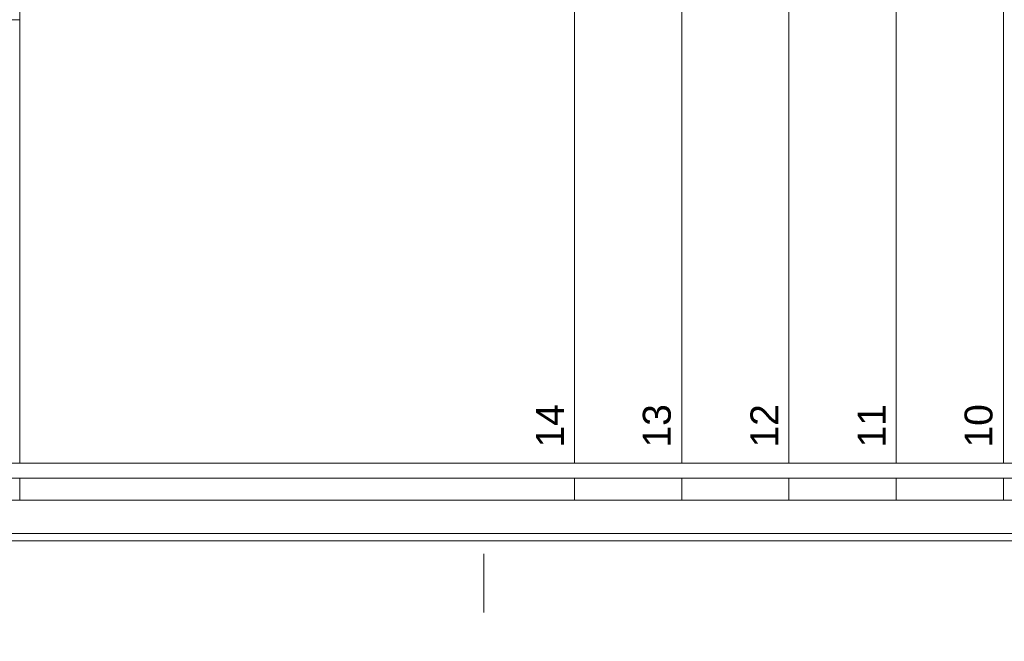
# Model space of a CAD drawing. Header units: metres. Extents: x -180 to 4, y -47 to 4.
# Tile 10 of 256: x -169.08 to -166.41, y -43.23 to -41.55. Entities that reach past the tile are written whole.
import ezdxf

# ---------------------------------------------------------------- set-up
doc = ezdxf.new("R2010")
doc.units = ezdxf.units.M
doc.header["$LTSCALE"] = 0.05
doc.header["$PDMODE"] = 1
doc.header["$PDSIZE"] = -2
for name, pattern in [('9201', [3, 2, -1]), ('Dash Style-1', [1.999894, 0.999947, -0.999947]), ('Linienart-1', [2.116328, 1.058164, -1.058164]), ('Linienart-53', [5.291531, 3.175, -1.058062, 0.352704, -0.705764])]:
    doc.linetypes.add(name, pattern=pattern)
doc.layers.get('0').update_dxf_attribs({"lineweight": 25})
for name, color, linetype, lineweight, true_color in [('30 -35 Decken- 2.2 Treppen Außen', 7, 'Continuous', 9, 0x009999), ('70 -72 Beschriftung- 7 Detailverweise', 7, 'Continuous', 9, 0x00dd00), ('70 -76 Bemaßung- 2 Allgemein', 7, 'Continuous', 5, 0x6666cc)]:
    doc.layers.add(name, color=color, linetype=linetype, lineweight=lineweight, true_color=true_color)
doc.layers.add('70 -71 Achsen- 1 Gebäudeachsen', color=7, linetype='Linienart-53', lineweight=18)
doc.layers.add('Keine', color=7, linetype='Continuous', lineweight=9)
doc.styles.add('Arial', font='arial.ttf')
doc.dimstyles.new('k+k_klein', dxfattribs={"dimtxt": 0.075516, "dimasz": 0.05302, "dimexe": 0.05, "dimexo": 0.15, "dimgap": 0.005, "dimtad": 1, "dimdec": 3, "dimtxsty": 'Arial', "dimblk": 'VW_SLASH-2', "dimblk1": 'VW_SLASH-2', "dimblk2": 'VW_SLASH-2', "dimcen": 0, "dimdle": 0.025, "dimadec": 3, "dimazin": 0, "dimtfac": 0.75, "dimtdec": 3, "dimtix": 1, "dimtmove": 0, "dimatfit": 0, "dimldrblk": 'VW_FILLEDARROW', "dimfxl": 0.1, "dimfxlon": 1, "dimfrac": 2, "dimtolj": 1, "dimarcsym": 0})

# ---------------------------------------------------------------- blocks, each defined once
blk = doc.blocks.new('Gruppe-1834')
at = {"color": 255, "lineweight": 5}
blk.add_wipeout([(-166.126, -40.247), (-166.416, -40.247), (-166.416, -42.847), (-166.126, -42.847)], dxfattribs=at).dxf.layer = '30 -35 Decken- 2.2 Treppen Außen'
blk.add_wipeout([(-166.416, -40.247), (-166.706, -40.247), (-166.706, -42.847), (-166.416, -42.847)], dxfattribs=at).dxf.layer = '30 -35 Decken- 2.2 Treppen Außen'
blk.add_wipeout([(-166.706, -40.247), (-166.996, -40.247), (-166.996, -42.847), (-166.706, -42.847)], dxfattribs=at).dxf.layer = '30 -35 Decken- 2.2 Treppen Außen'
blk.add_wipeout([(-166.996, -40.247), (-167.286, -40.247), (-167.286, -42.847), (-166.996, -42.847)], dxfattribs=at).dxf.layer = '30 -35 Decken- 2.2 Treppen Außen'
blk.add_wipeout([(-167.286, -40.247), (-167.576, -40.247), (-167.576, -42.847), (-167.286, -42.847)], dxfattribs=at).dxf.layer = '30 -35 Decken- 2.2 Treppen Außen'
blk = doc.blocks.new('Gruppe-1835')
at = {"color": 255, "lineweight": 5}
blk.add_wipeout([(-167.576, -40.247), (-169.076, -40.247), (-169.076, -42.847), (-167.576, -42.847)], dxfattribs=at).dxf.layer = '30 -35 Decken- 2.2 Treppen Außen'
blk = doc.blocks.new('Gruppe-1837')
at = {"layer": '30 -35 Decken- 2.2 Treppen Außen', "color": 7}
for p, q in [((-167.286, -40.247), (-167.286, -42.847)), ((-166.996, -40.247), (-166.996, -42.847)), ((-166.706, -40.247), (-166.706, -42.847)), ((-166.416, -40.247), (-166.416, -42.847))]:
    blk.add_line(p, q, dxfattribs=at)
at = {"layer": '30 -35 Decken- 2.2 Treppen Außen', "color": 7, "flags": 128}
for points in [[(-167.286, -42.847), (-167.576, -42.847)], [(-166.996, -42.847), (-167.286, -42.847)], [(-166.706, -42.847), (-166.996, -42.847)], [(-166.416, -42.847), (-166.706, -42.847)], [(-166.126, -42.847), (-166.416, -42.847)]]:
    blk.add_lwpolyline(points, dxfattribs=at)
blk = doc.blocks.new('Gruppe-1838')
at = {"layer": '30 -35 Decken- 2.2 Treppen Außen', "color": 7}
blk.add_line((-167.576, -40.247), (-167.576, -42.847), dxfattribs=at)
at = {"layer": '30 -35 Decken- 2.2 Treppen Außen', "color": 7, "flags": 128}
for points in [[(-167.576, -40.247), (-169.076, -40.247)], [(-167.576, -42.847), (-169.076, -42.847)]]:
    blk.add_lwpolyline(points, dxfattribs=at)
blk = doc.blocks.new('Gruppe-1839')
at = {"layer": '30 -35 Decken- 2.2 Treppen Außen', "color": 7}
blk.add_line((-169.076, -40.247), (-169.076, -42.847), dxfattribs=at)
at = {"layer": '30 -35 Decken- 2.2 Treppen Außen', "color": 7, "flags": 128}
blk.add_lwpolyline([(-169.076, -42.847), (-169.366, -42.847)], dxfattribs=at)
blk = doc.blocks.new('Gruppe-1840')
at = {"layer": '30 -35 Decken- 2.2 Treppen Außen', "color": 7, "flags": 128}
blk.add_lwpolyline([(-163.806, -41.547), (-172.846, -41.547)], dxfattribs=at)
blk = doc.blocks.new('Gruppe-1841')
at = {"color": 255}
blk.add_wipeout([(-172.846, -42.957), (-163.806, -42.957), (-163.806, -42.847), (-172.846, -42.847)], dxfattribs=at).dxf.layer = '30 -35 Decken- 2.2 Treppen Außen'
at = {"layer": '30 -35 Decken- 2.2 Treppen Außen', "color": 7, "flags": 128}
blk.add_lwpolyline([(-172.846, -42.957), (-163.806, -42.957), (-163.806, -42.847), (-172.846, -42.847)], close=True, dxfattribs=at)
blk = doc.blocks.new('Gruppe-1842')
at = {"color": 255}
blk.add_wipeout([(-163.806, -42.747), (-172.846, -42.747), (-172.846, -42.787), (-163.806, -42.787)], dxfattribs=at).dxf.layer = '30 -35 Decken- 2.2 Treppen Außen'
at = {"layer": '30 -35 Decken- 2.2 Treppen Außen', "color": 7, "flags": 128}
blk.add_lwpolyline([(-163.806, -42.747), (-172.846, -42.747), (-172.846, -42.787), (-163.806, -42.787)], close=True, dxfattribs=at)
blk = doc.blocks.new('Gruppe-1843')
at = {"color": 255}
blk.add_wipeout([(-163.806, -42.847), (-172.846, -42.847), (-172.846, -42.937), (-163.806, -42.937)], dxfattribs=at).dxf.layer = '30 -35 Decken- 2.2 Treppen Außen'
at = {"layer": '30 -35 Decken- 2.2 Treppen Außen', "color": 7, "flags": 128}
blk.add_lwpolyline([(-163.806, -42.847), (-172.846, -42.847), (-172.846, -42.937), (-163.806, -42.937)], close=True, dxfattribs=at)
blk = doc.blocks.new('Gruppe-1848')
at = {"layer": '30 -35 Decken- 2.2 Treppen Außen', "color": 7, "char_height": 0.07552, "attachment_point": 9, "rotation": 90.001, "line_spacing_factor": 0.973705, "style": 'Arial'}
for s, insert in [('14', (-167.6045, -42.5872)), ('13', (-167.3145, -42.5872)), ('12', (-167.0245, -42.5872)), ('11', (-166.7345, -42.5872)), ('10', (-166.4445, -42.5872))]:
    blk.add_mtext(s, dxfattribs=dict(at, insert=insert))
blk = doc.blocks.new('Gruppe-1849')
at = {"layer": '30 -35 Decken- 2.2 Treppen Außen', "color": 7}
blk.add_blockref('Gruppe-1834', (0, 0), dxfattribs=at)
blk.add_blockref('Gruppe-1835', (0, 0), dxfattribs=at)
for name in ['Gruppe-1839', 'Gruppe-1838', 'Gruppe-1837', 'Gruppe-1840']:
    blk.add_blockref(name, (0, 0), dxfattribs=at)
blk.add_blockref('Gruppe-1841', (0, 0), dxfattribs=at)
for name in ['Gruppe-1848', 'Gruppe-1842', 'Gruppe-1843']:
    blk.add_blockref(name, (0, 0), dxfattribs=at)
blk = doc.blocks.new('Gruppe-1850')
at = {"layer": '30 -35 Decken- 2.2 Treppen Außen', "color": 7, "transparency": 33554687}
blk.add_blockref('Gruppe-1849', (0, 0), dxfattribs=at)
blk = doc.blocks.new('Gruppe-1851')
at = {"layer": '30 -35 Decken- 2.2 Treppen Außen', "color": 7, "transparency": 33554687}
blk.add_blockref('Gruppe-1850', (0, 0), dxfattribs=at)
at = {"layer": '30 -35 Decken- 2.2 Treppen Außen', "color": 0, "flags": 1}
for tag in ['prm0_value', 'prm1_value', 'prm2_value', 'prm3_value', 'prm4_value', 'prm5_value', 'prm6_value', 'prm7_value', 'prm8_value', 'IFC_UUID', 'instanceID', 'prm0_name', 'prm0_type', 'prm1_name', 'prm1_type', 'prm2_name', 'prm2_type', 'prm3_name', 'prm3_type', 'prm4_name', 'prm4_type', 'prm5_name', 'prm5_type', 'prm6_name', 'prm6_type', 'prm7_name', 'prm7_type', 'prm8_name', 'prm8_type']:
    blk.add_attdef(tag, (-172.9927, -42.957), '', height=0.00018, dxfattribs=at)
blk = doc.blocks.new('_Dach_2D (2D)')
at = {"layer": '30 -35 Decken- 2.2 Treppen Außen', "transparency": 33554687}
blk.add_blockref('Gruppe-1851', (0, 0), dxfattribs=at)
blk = doc.blocks.new('VW_SLASH-2')
at = {"color": 0, "linetype": 'ByBlock', "lineweight": -2, "transparency": 16777216}
blk.add_line((0.472, 0), (-1, 0), dxfattribs=at)
at = {"color": 0, "lineweight": 5, "transparency": 16777216, "flags": 128}
blk.add_lwpolyline([(0.5, 0.5), (-0.5, -0.5)], dxfattribs=at)
blk = doc.blocks.new('*D2208')
at = {"layer": '70 -76 Bemaßung- 2 Allgemein', "color": 0, "lineweight": -2}
for p, q in [((-175.421, -45.172), (-175.421, -45.322)), ((-167.821, -45.172), (-167.821, -45.322)), ((-167.874, -45.272), (-175.368, -45.272))]:
    blk.add_line(p, q, dxfattribs=at)
at = {"layer": 'Defpoints', "color": 0}
for p in [(-175.421, -42.294), (-167.821, -42.294), (-175.421, -45.272)]:
    blk.add_point(p, dxfattribs=at)
at = {"layer": '70 -76 Bemaßung- 2 Allgemein', "color": 0, "lineweight": -2, "xscale": 0.05302001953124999, "yscale": 0.05302001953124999, "zscale": 0.05302001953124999, "rotation": 180}
blk.add_blockref('VW_SLASH-2', (-175.421, -45.272), dxfattribs=at)
at = {"layer": '70 -76 Bemaßung- 2 Allgemein', "color": 0, "lineweight": -2, "xscale": 0.05302001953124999, "yscale": 0.05302001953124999, "zscale": 0.05302001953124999}
blk.add_blockref('VW_SLASH-2', (-167.821, -45.272), dxfattribs=at)
at = {"layer": '70 -76 Bemaßung- 2 Allgemein', "color": 0, "insert": (-171.621, -45.2066), "char_height": 0.10069, "attachment_point": 5, "style": 'Arial'}
blk.add_mtext('\\A1;7,60', dxfattribs=at)
blk = doc.blocks.new('VW_FILLEDARROW')
at = {"linetype": 'Continuous', "lineweight": 0, "transparency": 16777216}
blk.add_hatch(color=0, dxfattribs=at).paths.add_polyline_path([(-2.829, 0.758), (0, 0), (-2.829, -0.758)])
at = {"color": 0, "lineweight": 5, "transparency": 16777216, "flags": 128}
blk.add_lwpolyline([(-2.829, 0.758), (0, 0), (-2.829, -0.758)], close=True, dxfattribs=at)
blk = doc.blocks.new('*D2209')
at = {"layer": '70 -76 Bemaßung- 2 Allgemein', "color": 0, "lineweight": -2}
for p, q in [((-167.821, -45.172), (-167.821, -45.322)), ((-160.221, -45.172), (-160.221, -45.322)), ((-160.274, -45.272), (-167.768, -45.272))]:
    blk.add_line(p, q, dxfattribs=at)
at = {"layer": 'Defpoints', "color": 0}
for p in [(-167.821, -42.294), (-160.221, -42.294), (-167.821, -45.272)]:
    blk.add_point(p, dxfattribs=at)
at = {"layer": '70 -76 Bemaßung- 2 Allgemein', "color": 0, "lineweight": -2, "xscale": 0.05302001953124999, "yscale": 0.05302001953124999, "zscale": 0.05302001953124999, "rotation": 180}
blk.add_blockref('VW_SLASH-2', (-167.821, -45.272), dxfattribs=at)
at = {"layer": '70 -76 Bemaßung- 2 Allgemein', "color": 0, "lineweight": -2, "xscale": 0.05302001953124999, "yscale": 0.05302001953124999, "zscale": 0.05302001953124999}
blk.add_blockref('VW_SLASH-2', (-160.221, -45.272), dxfattribs=at)
at = {"layer": '70 -76 Bemaßung- 2 Allgemein', "color": 0, "insert": (-164.021, -45.2066), "char_height": 0.10069, "attachment_point": 5, "style": 'Arial'}
blk.add_mtext('\\A1;7,60', dxfattribs=at)
blk = doc.blocks.new('_Achsen (3D)')
at = {"layer": '70 -71 Achsen- 1 Gebäudeachsen', "transparency": 33554687}
blk.add_line((-167.821, 3.8), (-167.821, -46.172), dxfattribs=at)
blk = doc.blocks.new('Gruppe-2142')
at = {"color": 255, "linetype": '9201', "lineweight": 5, "transparency": 33554508}
blk.add_wipeout([(-165.256, -40.8649), (-165.1247, -40.247), (-165.256, -40.247)], dxfattribs=at).dxf.layer = '30 -35 Decken- 2.2 Treppen Außen'
blk.add_wipeout([(-165.546, -42.2292), (-165.256, -40.8649), (-165.256, -40.247), (-165.546, -40.247)], dxfattribs=at).dxf.layer = '30 -35 Decken- 2.2 Treppen Außen'
blk.add_wipeout([(-165.836, -42.847), (-165.6773, -42.847), (-165.546, -42.2292), (-165.546, -40.247), (-165.836, -40.247)], dxfattribs=at).dxf.layer = '30 -35 Decken- 2.2 Treppen Außen'
blk.add_wipeout([(-165.836, -40.247), (-166.126, -40.247), (-166.126, -42.847), (-165.836, -42.847)], dxfattribs=at).dxf.layer = '30 -35 Decken- 2.2 Treppen Außen'
blk.add_wipeout([(-166.126, -40.247), (-166.416, -40.247), (-166.416, -42.847), (-166.126, -42.847)], dxfattribs=at).dxf.layer = '30 -35 Decken- 2.2 Treppen Außen'
blk.add_wipeout([(-166.416, -40.247), (-166.706, -40.247), (-166.706, -42.847), (-166.416, -42.847)], dxfattribs=at).dxf.layer = '30 -35 Decken- 2.2 Treppen Außen'
blk.add_wipeout([(-166.706, -40.247), (-166.996, -40.247), (-166.996, -42.847), (-166.706, -42.847)], dxfattribs=at).dxf.layer = '30 -35 Decken- 2.2 Treppen Außen'
blk.add_wipeout([(-166.996, -40.247), (-167.286, -40.247), (-167.286, -42.847), (-166.996, -42.847)], dxfattribs=at).dxf.layer = '30 -35 Decken- 2.2 Treppen Außen'
blk.add_wipeout([(-167.286, -40.247), (-167.576, -40.247), (-167.576, -42.847), (-167.286, -42.847)], dxfattribs=at).dxf.layer = '30 -35 Decken- 2.2 Treppen Außen'
blk = doc.blocks.new('Gruppe-2143')
at = {"color": 255, "linetype": '9201', "lineweight": 5, "transparency": 33554508}
blk.add_wipeout([(-167.576, -40.247), (-169.076, -40.247), (-169.076, -42.847), (-167.576, -42.847)], dxfattribs=at).dxf.layer = '30 -35 Decken- 2.2 Treppen Außen'
blk = doc.blocks.new('Gruppe-2146')
at = {"layer": '30 -35 Decken- 2.2 Treppen Außen', "linetype": '9201', "lineweight": 9, "transparency": 33554508}
for p, q in [((-167.286, -40.247), (-167.286, -42.847)), ((-166.996, -40.247), (-166.996, -42.847)), ((-166.706, -40.247), (-166.706, -42.847)), ((-166.416, -40.247), (-166.416, -42.847)), ((-166.126, -40.247), (-166.126, -42.847)), ((-165.836, -40.247), (-165.836, -42.847)), ((-165.836, -40.247), (-165.836, -42.847)), ((-165.546, -40.247), (-165.546, -42.2292)), ((-165.256, -40.247), (-165.256, -40.8649))]:
    blk.add_line(p, q, dxfattribs=at)
at = {"layer": '30 -35 Decken- 2.2 Treppen Außen', "linetype": '9201', "lineweight": 9, "transparency": 33554508, "flags": 128}
for points in [[(-167.286, -40.247), (-167.576, -40.247)], [(-166.996, -40.247), (-167.286, -40.247)], [(-166.706, -40.247), (-166.996, -40.247)], [(-166.416, -40.247), (-166.706, -40.247)], [(-166.126, -40.247), (-166.416, -40.247)], [(-165.836, -40.247), (-166.126, -40.247)], [(-165.546, -40.247), (-165.836, -40.247)], [(-165.256, -40.247), (-165.546, -40.247)], [(-165.1247, -40.247), (-165.256, -40.247)], [(-167.286, -42.847), (-167.576, -42.847)], [(-166.996, -42.847), (-167.286, -42.847)], [(-166.706, -42.847), (-166.996, -42.847)], [(-166.416, -42.847), (-166.706, -42.847)], [(-166.126, -42.847), (-166.416, -42.847)], [(-165.836, -42.847), (-166.126, -42.847)], [(-165.836, -42.847), (-165.6773, -42.847)]]:
    blk.add_lwpolyline(points, dxfattribs=at)
blk = doc.blocks.new('Gruppe-2147')
at = {"layer": '30 -35 Decken- 2.2 Treppen Außen', "linetype": '9201', "lineweight": 9, "transparency": 33554508}
blk.add_line((-167.576, -40.247), (-167.576, -42.847), dxfattribs=at)
at = {"layer": '30 -35 Decken- 2.2 Treppen Außen', "linetype": '9201', "lineweight": 9, "transparency": 33554508, "flags": 128}
for points in [[(-167.576, -40.247), (-169.076, -40.247)], [(-167.576, -42.847), (-169.076, -42.847)]]:
    blk.add_lwpolyline(points, dxfattribs=at)
blk = doc.blocks.new('Gruppe-2148')
at = {"layer": '30 -35 Decken- 2.2 Treppen Außen', "linetype": '9201', "lineweight": 9, "transparency": 33554508}
blk.add_line((-169.076, -40.247), (-169.076, -42.847), dxfattribs=at)
at = {"layer": '30 -35 Decken- 2.2 Treppen Außen', "linetype": '9201', "lineweight": 9, "transparency": 33554508, "flags": 128}
blk.add_lwpolyline([(-169.076, -42.847), (-169.366, -42.847)], dxfattribs=at)
blk = doc.blocks.new('Gruppe-2153')
at = {"layer": '30 -35 Decken- 2.2 Treppen Außen', "linetype": 'Dash Style-1', "lineweight": 9, "transparency": 33554508, "flags": 128}
blk.add_lwpolyline([(-165.6773, -42.847), (-172.846, -42.847), (-172.846, -42.957), (-165.7007, -42.957)], dxfattribs=at)
blk = doc.blocks.new('Gruppe-2155')
at = {"color": 255, "linetype": 'Linienart-1'}
blk.add_wipeout([(-165.6646, -42.787), (-172.846, -42.787), (-172.846, -42.747), (-165.6561, -42.747)], dxfattribs=at).dxf.layer = '30 -35 Decken- 2.2 Treppen Außen'
at = {"layer": '30 -35 Decken- 2.2 Treppen Außen', "linetype": 'Linienart-1', "flags": 128}
blk.add_lwpolyline([(-165.6646, -42.787), (-172.846, -42.787), (-172.846, -42.747), (-165.6561, -42.747)], dxfattribs=at)
blk = doc.blocks.new('Gruppe-2157')
at = {"color": 255, "linetype": 'Linienart-1'}
blk.add_wipeout([(-165.6965, -42.937), (-172.846, -42.937), (-172.846, -42.847), (-165.6773, -42.847)], dxfattribs=at).dxf.layer = '30 -35 Decken- 2.2 Treppen Außen'
at = {"layer": '30 -35 Decken- 2.2 Treppen Außen', "linetype": 'Linienart-1', "flags": 128}
blk.add_lwpolyline([(-165.6965, -42.937), (-172.846, -42.937), (-172.846, -42.847), (-165.6773, -42.847)], dxfattribs=at)
blk = doc.blocks.new('Gruppe-2167')
at = {"layer": '30 -35 Decken- 2.2 Treppen Außen', "char_height": 0.07552, "attachment_point": 9, "rotation": 90.001, "line_spacing_factor": 0.973705, "style": 'Arial'}
for s, insert in [('14', (-167.6045, -42.5872)), ('13', (-167.3145, -42.5872)), ('12', (-167.0245, -42.5872)), ('11', (-166.7345, -42.5872)), ('10', (-166.4445, -42.5872))]:
    blk.add_mtext(s, dxfattribs=dict(at, insert=insert))
blk = doc.blocks.new('Gruppe-2168')
at = {"layer": '30 -35 Decken- 2.2 Treppen Außen', "transparency": 33554508}
blk.add_blockref('Gruppe-2142', (0, 0), dxfattribs=at)
blk.add_blockref('Gruppe-2143', (0, 0), dxfattribs=at)
for name in ['Gruppe-2148', 'Gruppe-2153', 'Gruppe-2147', 'Gruppe-2146']:
    blk.add_blockref(name, (0, 0), dxfattribs=at)
at = {"layer": '30 -35 Decken- 2.2 Treppen Außen'}
blk.add_blockref('Gruppe-2167', (0, 0), dxfattribs=at)
for name in ['Gruppe-2155', 'Gruppe-2157']:
    blk.add_blockref(name, (0, 0), dxfattribs=at)
blk = doc.blocks.new('Gruppe-2169')
at = {"layer": '30 -35 Decken- 2.2 Treppen Außen', "color": 7, "transparency": 33554687}
blk.add_blockref('Gruppe-2168', (0, 0), dxfattribs=at)
blk = doc.blocks.new('Gruppe-2170')
at = {"layer": '30 -35 Decken- 2.2 Treppen Außen', "color": 7, "transparency": 33554687}
blk.add_blockref('Gruppe-2169', (0, 0), dxfattribs=at)
at = {"layer": '30 -35 Decken- 2.2 Treppen Außen', "color": 0, "flags": 1}
for tag in ['prm0_value', 'prm1_value', 'prm2_value', 'prm3_value', 'prm4_value', 'prm5_value', 'prm6_value', 'prm7_value', 'prm8_value', 'IFC_UUID', 'instanceID', 'prm0_name', 'prm0_type', 'prm1_name', 'prm1_type', 'prm2_name', 'prm2_type', 'prm3_name', 'prm3_type', 'prm4_name', 'prm4_type', 'prm5_name', 'prm5_type', 'prm6_name', 'prm6_type', 'prm7_name', 'prm7_type', 'prm8_name', 'prm8_type']:
    blk.add_attdef(tag, (-172.9927, -42.957), '', height=0.00018, dxfattribs=at)
blk = doc.blocks.new('_00-EG_Tragwerk (2D)')
at = {"layer": '30 -35 Decken- 2.2 Treppen Außen', "transparency": 33554687}
blk.add_blockref('Gruppe-2170', (0, 0), dxfattribs=at)
blk = doc.blocks.new('Gruppe-2335')
at = {"color": 255, "lineweight": 5}
blk.add_wipeout([(-166.126, -40.247), (-166.416, -40.247), (-166.416, -42.847), (-166.126, -42.847)], dxfattribs=at).dxf.layer = '30 -35 Decken- 2.2 Treppen Außen'
blk.add_wipeout([(-166.416, -40.247), (-166.706, -40.247), (-166.706, -42.847), (-166.416, -42.847)], dxfattribs=at).dxf.layer = '30 -35 Decken- 2.2 Treppen Außen'
blk.add_wipeout([(-166.706, -40.247), (-166.996, -40.247), (-166.996, -42.847), (-166.706, -42.847)], dxfattribs=at).dxf.layer = '30 -35 Decken- 2.2 Treppen Außen'
blk.add_wipeout([(-166.996, -40.247), (-167.286, -40.247), (-167.286, -42.847), (-166.996, -42.847)], dxfattribs=at).dxf.layer = '30 -35 Decken- 2.2 Treppen Außen'
blk.add_wipeout([(-167.286, -40.247), (-167.576, -40.247), (-167.576, -42.847), (-167.286, -42.847)], dxfattribs=at).dxf.layer = '30 -35 Decken- 2.2 Treppen Außen'
blk = doc.blocks.new('Gruppe-2336')
at = {"color": 255, "lineweight": 5}
blk.add_wipeout([(-167.576, -40.247), (-169.076, -40.247), (-169.076, -42.847), (-167.576, -42.847)], dxfattribs=at).dxf.layer = '30 -35 Decken- 2.2 Treppen Außen'
blk = doc.blocks.new('Gruppe-2338')
at = {"layer": '30 -35 Decken- 2.2 Treppen Außen'}
for p, q in [((-167.286, -40.247), (-167.286, -42.847)), ((-166.996, -40.247), (-166.996, -42.847)), ((-166.706, -40.247), (-166.706, -42.847)), ((-166.416, -40.247), (-166.416, -42.847))]:
    blk.add_line(p, q, dxfattribs=at)
at = {"layer": '30 -35 Decken- 2.2 Treppen Außen', "flags": 128}
for points in [[(-167.286, -42.847), (-167.576, -42.847)], [(-166.996, -42.847), (-167.286, -42.847)], [(-166.706, -42.847), (-166.996, -42.847)], [(-166.416, -42.847), (-166.706, -42.847)], [(-166.126, -42.847), (-166.416, -42.847)]]:
    blk.add_lwpolyline(points, dxfattribs=at)
blk = doc.blocks.new('Gruppe-2339')
at = {"layer": '30 -35 Decken- 2.2 Treppen Außen'}
blk.add_line((-167.576, -40.247), (-167.576, -42.847), dxfattribs=at)
at = {"layer": '30 -35 Decken- 2.2 Treppen Außen', "flags": 128}
for points in [[(-167.576, -40.247), (-169.076, -40.247)], [(-167.576, -42.847), (-169.076, -42.847)]]:
    blk.add_lwpolyline(points, dxfattribs=at)
blk = doc.blocks.new('Gruppe-2340')
at = {"layer": '30 -35 Decken- 2.2 Treppen Außen'}
blk.add_line((-169.076, -40.247), (-169.076, -42.847), dxfattribs=at)
at = {"layer": '30 -35 Decken- 2.2 Treppen Außen', "flags": 128}
blk.add_lwpolyline([(-169.076, -42.847), (-169.366, -42.847)], dxfattribs=at)
blk = doc.blocks.new('Gruppe-2342')
at = {"color": 255}
blk.add_wipeout([(-172.846, -42.957), (-163.806, -42.957), (-163.806, -42.847), (-172.846, -42.847)], dxfattribs=at).dxf.layer = '30 -35 Decken- 2.2 Treppen Außen'
at = {"layer": '30 -35 Decken- 2.2 Treppen Außen', "flags": 128}
blk.add_lwpolyline([(-172.846, -42.957), (-163.806, -42.957), (-163.806, -42.847), (-172.846, -42.847)], close=True, dxfattribs=at)
blk = doc.blocks.new('Gruppe-2343')
at = {"color": 255}
blk.add_wipeout([(-163.806, -42.747), (-172.846, -42.747), (-172.846, -42.787), (-163.806, -42.787)], dxfattribs=at).dxf.layer = '30 -35 Decken- 2.2 Treppen Außen'
at = {"layer": '30 -35 Decken- 2.2 Treppen Außen', "flags": 128}
blk.add_lwpolyline([(-163.806, -42.747), (-172.846, -42.747), (-172.846, -42.787), (-163.806, -42.787)], close=True, dxfattribs=at)
blk = doc.blocks.new('Gruppe-2344')
at = {"color": 255}
blk.add_wipeout([(-163.806, -42.847), (-172.846, -42.847), (-172.846, -42.937), (-163.806, -42.937)], dxfattribs=at).dxf.layer = '30 -35 Decken- 2.2 Treppen Außen'
at = {"layer": '30 -35 Decken- 2.2 Treppen Außen', "flags": 128}
blk.add_lwpolyline([(-163.806, -42.847), (-172.846, -42.847), (-172.846, -42.937), (-163.806, -42.937)], close=True, dxfattribs=at)
blk = doc.blocks.new('Gruppe-2349')
at = {"layer": '30 -35 Decken- 2.2 Treppen Außen', "char_height": 0.07552, "attachment_point": 9, "rotation": 90.001, "line_spacing_factor": 0.973705, "style": 'Arial'}
for s, insert in [('14', (-167.6045, -42.5872)), ('13', (-167.3145, -42.5872)), ('12', (-167.0245, -42.5872)), ('11', (-166.7345, -42.5872)), ('10', (-166.4445, -42.5872))]:
    blk.add_mtext(s, dxfattribs=dict(at, insert=insert))
blk = doc.blocks.new('Gruppe-2350')
at = {"layer": '30 -35 Decken- 2.2 Treppen Außen'}
blk.add_blockref('Gruppe-2335', (0, 0), dxfattribs=at)
blk.add_blockref('Gruppe-2336', (0, 0), dxfattribs=at)
for name in ['Gruppe-2340', 'Gruppe-2339', 'Gruppe-2338']:
    blk.add_blockref(name, (0, 0), dxfattribs=at)
blk.add_blockref('Gruppe-2342', (0, 0), dxfattribs=at)
for name in ['Gruppe-2349', 'Gruppe-2343', 'Gruppe-2344']:
    blk.add_blockref(name, (0, 0), dxfattribs=at)
blk = doc.blocks.new('Gruppe-2351')
at = {"layer": '30 -35 Decken- 2.2 Treppen Außen', "color": 7, "transparency": 33554687}
blk.add_blockref('Gruppe-2350', (0, 0), dxfattribs=at)
blk = doc.blocks.new('Gruppe-2352')
at = {"layer": '30 -35 Decken- 2.2 Treppen Außen', "color": 7, "transparency": 33554687}
blk.add_blockref('Gruppe-2351', (0, 0), dxfattribs=at)
at = {"layer": '30 -35 Decken- 2.2 Treppen Außen', "color": 0, "flags": 1}
for tag in ['IFC_UUID', 'instanceID']:
    blk.add_attdef(tag, (-172.9927, -42.957), '', height=0.00018, dxfattribs=at)
blk = doc.blocks.new('_01-OG1_Tragwerk (2D)')
at = {"layer": '30 -35 Decken- 2.2 Treppen Außen', "transparency": 33554687}
blk.add_blockref('Gruppe-2352', (0, 0), dxfattribs=at)
blk = doc.blocks.new('Gruppe-1910')
at = {"layer": '70 -76 Bemaßung- 2 Allgemein'}
for p1, p2, picture, middle in [((-167.82099996, -42.29404198), (-175.42099996, -42.29404198), '*D2208', (-171.62099996, -45.20657844)), ((-160.22099996, -42.29404198), (-167.82099996, -42.29404198), '*D2209', (-164.02099996, -45.20657844))]:
    dim = blk.add_aligned_dim(p1=p1, p2=p2, distance=2.978, text='7,60', dimstyle='k+k_klein', override={"dimtxt": 0.100689, "dimgap": 0.005, "dimdec": 8, "dimpost": '<>', "dimtxsty": 'Arial', "dimtmove": 2}, dxfattribs=at)
    dim.commit()
    dim.dimension.update_dxf_attribs({"geometry": picture, "text_midpoint": middle})
blk = doc.blocks.new('_Dach_2D Bemaßung_ Beschriftung (2D)')
at = {"layer": '70 -76 Bemaßung- 2 Allgemein'}
blk.add_blockref('Gruppe-1910', (0, 0), dxfattribs=at)

msp = doc.modelspace()

# ---------------------------------------------------------------- block references
at = {"layer": 'Keine', "color": 1}
msp.add_blockref('_Dach_2D (2D)', (0, 0), dxfattribs=at)

# ---------------------------------------------------------------- next in the draw order: block references
msp.add_blockref('_Dach_2D Bemaßung_ Beschriftung (2D)', (0, 0), dxfattribs=at)

# ---------------------------------------------------------------- next in the draw order: block references
msp.add_blockref('_Achsen (3D)', (0, 0), dxfattribs=at)

# ---------------------------------------------------------------- next in the draw order: block references
at = {"layer": '70 -72 Beschriftung- 7 Detailverweise', "color": 1}
msp.add_blockref('_00-EG_Tragwerk (2D)', (0, 0), dxfattribs=at)

# ---------------------------------------------------------------- next in the draw order: block references
msp.add_blockref('_01-OG1_Tragwerk (2D)', (0, 0), dxfattribs=at)

doc.saveas('drawing.dxf')
